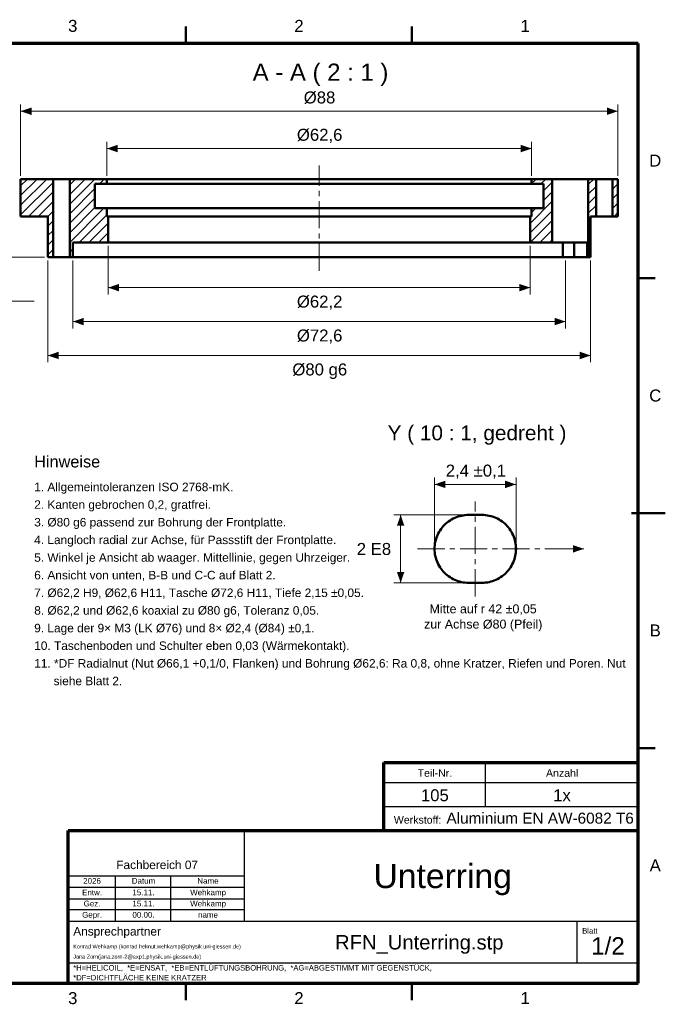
# Model space of a CAD drawing. Header units: millimetres. Extents: x 2 to 418, y 2 to 295.
# Tile 2 of 2: x 228 to 418, y 4 to 294. Entities that reach past the tile are written whole.
import ezdxf

# ---------------------------------------------------------------- set-up
doc = ezdxf.new("R2010")
doc.units = ezdxf.units.MM
doc.linetypes.add('MITTELLINIE', pattern=[12.5, 8, -1.5, 1.5, -1.5])
for name, color, linetype in [('DUENN', 7, 'Continuous'), ('FLAECHE', 7, 'Continuous'), ('KONTUR', 7, 'Continuous'), ('LINIEN', 7, 'Continuous'), ('MITTELLINIE', 7, 'MITTELLINIE'), ('TEXT', 7, 'Continuous')]:
    doc.layers.add(name, color=color, linetype=linetype)
doc.styles.add('RFN', font='arial.ttf')

msp = doc.modelspace()

# ---------------------------------------------------------------- hatches: boundary and pattern name
at = {"layer": 'FLAECHE'}
for points in [[(228, 267), (231.2, 265.9), (231.2, 268.1), (228, 267)], [(404, 267), (400.8, 268.1), (400.8, 265.9), (404, 267)], [(253.4, 256), (256.6, 254.9), (256.6, 257.1), (253.4, 256)], [(378.6, 256), (375.4, 257.1), (375.4, 254.9), (378.6, 256)], [(253.8, 215), (257, 213.9), (257, 216.1), (253.8, 215)], [(378.2, 215), (375, 216.1), (375, 213.9), (378.2, 215)], [(243.4, 205), (246.6, 203.9), (246.6, 206.1), (243.4, 205)], [(388.6, 205), (385.4, 206.1), (385.4, 203.9), (388.6, 205)], [(236, 195), (239.2, 193.9), (239.2, 196.1), (236, 195)], [(396, 195), (392.8, 196.1), (392.8, 193.9), (396, 195)], [(350, 157), (353.2, 155.9), (353.2, 158.1), (350, 157)], [(374, 157), (370.8, 158.1), (370.8, 155.9), (374, 157)], [(340, 148), (338.9, 144.8), (341.1, 144.8), (340, 148)], [(394, 138), (390.8, 139.1), (390.8, 136.9), (394, 138)], [(340, 128), (341.1, 131.2), (338.9, 131.2), (340, 128)]]:
    msp.add_hatch(color=7, dxfattribs=at).paths.add_polyline_path(points)

# ---------------------------------------------------------------- linework, layer by layer
at = {"layer": 'DUENN', "lineweight": 20}
for p, q in [((228, 248), (228, 269)), ((404, 248), (404, 269)), ((228, 267), (404, 267)), ((253.4, 248), (253.4, 258)), ((253.4, 256), (378.6, 256)), ((378.6, 248), (378.6, 258)), ((228, 239.31), (235.69, 247)), ((228, 242.14), (232.86, 247)), ((228, 244.97), (230.03, 247)), ((242.46, 239.63), (249.83, 247)), ((242.46, 242.46), (247, 247)), ((242.46, 245.29), (244.17, 247)), ((251.26, 245.6), (252.66, 247)), ((378.6, 245.66), (379.94, 247)), ((381.36, 245.6), (382.76, 247)), ((395.3, 245.39), (396.91, 247)), ((402.4, 246.84), (402.56, 247)), ((228, 236.49), (237.54, 246.03)), ((242.46, 236.8), (249.9, 244.24)), ((382.1, 243.51), (384.7, 246.11)), ((395.3, 242.56), (397.6, 244.86)), ((402.4, 244.01), (404, 245.61)), ((230.34, 236), (237.54, 243.2)), ((242.46, 233.97), (249.9, 241.41)), ((382.1, 240.68), (384.7, 243.28)), ((395.3, 239.74), (397.6, 242.04)), ((402.4, 241.18), (404, 242.78)), ((233.17, 236), (237.54, 240.37)), ((242.46, 231.15), (249.9, 238.59)), ((242.46, 228.32), (252.54, 238.4)), ((378.2, 233.95), (384.7, 240.45)), ((378.6, 237.18), (379.82, 238.4)), ((395.3, 236.91), (397.6, 239.21)), ((402.4, 238.35), (404, 239.95)), ((236, 236), (237.54, 237.54)), ((245.27, 228.3), (253.4, 236.43)), ((378.2, 231.12), (384.7, 237.62)), ((397.22, 236), (397.6, 236.38)), ((402.88, 236), (404, 237.12)), ((236, 233.17), (237.54, 234.71)), ((248.1, 228.3), (253.8, 234)), ((378.21, 228.3), (384.7, 234.79)), ((395.3, 234.08), (396, 234.78)), ((236, 230.34), (237.54, 231.88)), ((250.93, 228.3), (253.8, 231.17)), ((381.04, 228.3), (384.7, 231.96)), ((395.3, 231.25), (396, 231.95)), ((236, 227.51), (237.54, 229.06)), ((242.46, 225.49), (243.4, 226.43)), ((253.76, 228.3), (253.8, 228.34)), ((253.8, 227.3), (253.8, 213)), ((378.2, 227.3), (378.2, 213)), ((383.86, 228.3), (384.7, 229.14)), ((395.3, 228.42), (396, 229.12)), ((235, 224), (218, 224)), ((236, 224.69), (237.54, 226.23)), ((395.3, 225.59), (396, 226.29)), ((236, 223), (236, 193)), ((243.4, 223), (243.4, 203)), ((388.6, 223), (388.6, 203)), ((396, 223), (396, 193)), ((253.8, 215), (378.2, 215)), ((204, 211), (232, 211)), ((243.4, 205), (388.6, 205)), ((236, 195), (396, 195)), ((350, 139), (350, 159)), ((350, 157), (374, 157)), ((374, 139), (374, 159)), ((359, 148), (338, 148)), ((340, 128), (340, 148)), ((388, 138), (394, 138)), ((359, 128), (338, 128))]:
    msp.add_line(p, q, dxfattribs=at)
at = {"layer": 'KONTUR', "lineweight": 50}
for p, q in [((276.67, 287), (276.67, 292)), ((343.33, 287), (343.33, 292)), ((228, 247), (237.54, 247)), ((228, 236), (228, 247)), ((237.54, 224), (237.54, 247)), ((242.46, 247), (253.4, 247)), ((242.46, 247), (242.46, 224)), ((253.4, 245.6), (253.4, 247)), ((378.6, 247), (384.7, 247)), ((378.6, 245.6), (378.6, 247)), ((384.7, 228.3), (384.7, 247)), ((395.3, 247), (397.6, 247)), ((395.3, 224), (395.3, 247)), ((397.6, 236), (397.6, 247)), ((402.4, 247), (404, 247)), ((402.4, 236), (402.4, 247)), ((404, 236), (404, 247)), ((249.9, 245.6), (253.4, 245.6)), ((249.9, 245.6), (249.9, 238.4)), ((378.6, 245.6), (382.1, 245.6)), ((382.1, 245.6), (382.1, 238.4)), ((253.4, 238.4), (249.9, 238.4)), ((253.4, 236), (253.4, 238.4)), ((378.6, 236), (378.6, 238.4)), ((382.1, 238.4), (378.6, 238.4)), ((228, 236), (236, 236)), ((236, 224), (236, 236)), ((253.4, 236), (253.8, 236)), ((253.8, 228.3), (253.8, 236)), ((378.2, 228.3), (378.2, 236)), ((378.2, 236), (378.6, 236)), ((396, 236), (397.6, 236)), ((396, 224), (396, 236)), ((402.4, 236), (404, 236)), ((243.4, 228.3), (253.8, 228.3)), ((243.4, 224), (243.4, 228.3)), ((378.2, 228.3), (384.7, 228.3)), ((387.77, 228.3), (387.77, 224)), ((391.16, 224), (391.16, 228.3)), ((395, 224), (395, 228.3)), ((236, 224), (237.54, 224)), ((242.46, 224), (243.4, 224)), ((387.77, 224), (391.16, 224)), ((393, 224), (391.16, 224)), ((395.3, 224), (396, 224)), ((410, 217.75), (415, 217.75)), ((408, 148.5), (418, 148.5)), ((360, 148), (364, 148)), ((360, 128), (364, 128)), ((410, 79.25), (415, 79.25)), ((276.67, 5), (276.67, 10)), ((343.33, 5), (343.33, 10))]:
    msp.add_line(p, q, dxfattribs=at)
at = {"layer": 'KONTUR', "lineweight": 70}
for p, q in [((410, 287), (10, 287)), ((410, 10), (410, 287)), ((335, 55), (335, 75)), ((335, 75), (410, 75)), ((242, 55), (410, 55)), ((242, 10), (242, 55)), ((10, 10), (410, 10)), ((242, 10), (410, 10))]:
    msp.add_line(p, q, dxfattribs=at)
at = {"layer": 'KONTUR', "lineweight": 50}
for points in [[(237.54, 247), (237.6, 247), (237.78, 247), (238.08, 247), (238.47, 247), (238.93, 247), (239.45, 247), (240, 247), (240.55, 247), (241.07, 247), (241.53, 247), (241.92, 247), (242.22, 247), (242.4, 247), (242.46, 247)], [(253.4, 247), (254.97, 247), (259.6, 247), (267.06, 247), (276.97, 247), (288.84, 247), (302.07, 247), (316, 247), (329.93, 247), (343.16, 247), (355.03, 247), (364.94, 247), (372.4, 247), (377.03, 247), (378.6, 247)], [(384.7, 247), (384.7, 247), (384.71, 247), (384.71, 247), (384.73, 247), (384.74, 247), (384.76, 247), (384.78, 247), (384.81, 247), (384.83, 247), (384.86, 247), (384.9, 247), (384.94, 247), (384.98, 247), (385.02, 247)], [(385.02, 247), (385.48, 247), (386.11, 247), (386.91, 247), (387.82, 247), (388.82, 247), (389.87, 247), (390.92, 247), (391.94, 247), (392.88, 247), (393.7, 247), (394.38, 247), (394.88, 247), (395.19, 247), (395.3, 247)], [(397.6, 247), (397.61, 247), (397.63, 247), (397.66, 247), (397.71, 247), (397.77, 247), (397.84, 247), (397.92, 247), (398.02, 247), (398.12, 247), (398.24, 247), (398.37, 247), (398.5, 247), (398.65, 247), (398.8, 247)], [(398.8, 247), (399.12, 247), (399.47, 247), (399.82, 247), (400.18, 247), (400.53, 247), (400.88, 247), (401.2, 247), (401.5, 247), (401.76, 247), (401.98, 247), (402.16, 247), (402.29, 247), (402.37, 247), (402.4, 247)], [(253.4, 245.6), (254.97, 245.6), (259.6, 245.6), (267.06, 245.6), (276.97, 245.6), (288.84, 245.6), (302.07, 245.6), (316, 245.6), (329.93, 245.6), (343.16, 245.6), (355.03, 245.6), (364.94, 245.6), (372.4, 245.6), (377.03, 245.6), (378.6, 245.6)], [(378.6, 238.4), (377.03, 238.4), (372.4, 238.4), (364.94, 238.4), (355.03, 238.4), (343.16, 238.4), (329.93, 238.4), (316, 238.4), (302.07, 238.4), (288.84, 238.4), (276.97, 238.4), (267.06, 238.4), (259.6, 238.4), (254.97, 238.4), (253.4, 238.4)], [(234.67, 236), (234.56, 236), (234.46, 236), (234.36, 236), (234.26, 236), (234.16, 236), (234.07, 236), (233.97, 236), (233.87, 236), (233.78, 236), (233.68, 236), (233.59, 236), (233.49, 236), (233.4, 236), (233.31, 236)], [(234.67, 236), (234.67, 236), (234.7, 236), (234.73, 236), (234.79, 236), (234.85, 236), (234.93, 236), (235.03, 236), (235.13, 236), (235.25, 236), (235.38, 236), (235.52, 236), (235.67, 236), (235.83, 236), (236, 236)], [(253.8, 236), (253.82, 236), (253.88, 236), (253.97, 236), (254.11, 236), (254.28, 236), (254.49, 236), (254.75, 236), (255.03, 236), (255.36, 236), (255.72, 236), (256.12, 236), (256.56, 236), (257.04, 236), (257.55, 236)], [(257.55, 236), (262.93, 236), (270.4, 236), (279.69, 236), (290.42, 236), (302.16, 236), (314.45, 236), (326.8, 236), (338.72, 236), (349.75, 236), (359.43, 236), (367.39, 236), (373.32, 236), (376.97, 236), (378.2, 236)], [(398.8, 236), (398.65, 236), (398.5, 236), (398.37, 236), (398.24, 236), (398.12, 236), (398.02, 236), (397.92, 236), (397.84, 236), (397.77, 236), (397.71, 236), (397.66, 236), (397.63, 236), (397.61, 236), (397.6, 236)], [(402.4, 236), (402.37, 236), (402.29, 236), (402.16, 236), (401.98, 236), (401.76, 236), (401.5, 236), (401.2, 236), (400.88, 236), (400.53, 236), (400.18, 236), (399.82, 236), (399.47, 236), (399.12, 236), (398.8, 236)], [(253.8, 228.3), (253.82, 228.3), (253.88, 228.3), (253.97, 228.3), (254.11, 228.3), (254.28, 228.3), (254.49, 228.3), (254.75, 228.3), (255.03, 228.3), (255.36, 228.3), (255.72, 228.3), (256.12, 228.3), (256.56, 228.3), (257.04, 228.3), (257.55, 228.3)], [(257.55, 228.3), (262.93, 228.3), (270.4, 228.3), (279.69, 228.3), (290.42, 228.3), (302.16, 228.3), (314.45, 228.3), (326.8, 228.3), (338.72, 228.3), (349.75, 228.3), (359.43, 228.3), (367.39, 228.3), (373.32, 228.3), (376.97, 228.3), (378.2, 228.3)], [(385.02, 228.3), (384.98, 228.3), (384.94, 228.3), (384.9, 228.3), (384.86, 228.3), (384.83, 228.3), (384.81, 228.3), (384.78, 228.3), (384.76, 228.3), (384.74, 228.3), (384.73, 228.3), (384.71, 228.3), (384.71, 228.3), (384.7, 228.3), (384.7, 228.3)], [(395, 228.3), (394.62, 228.3), (394.09, 228.3), (393.44, 228.3), (392.69, 228.3), (391.85, 228.3), (390.95, 228.3), (390.03, 228.3), (389.1, 228.3), (388.21, 228.3), (387.36, 228.3), (386.6, 228.3), (385.95, 228.3), (385.41, 228.3), (385.02, 228.3)], [(242.46, 224), (242.4, 224), (242.22, 224), (241.92, 224), (241.53, 224), (241.07, 224), (240.55, 224), (240, 224), (239.45, 224), (238.93, 224), (238.47, 224), (238.08, 224), (237.78, 224), (237.6, 224), (237.54, 224)], [(387.77, 224), (383.81, 224), (376.77, 224), (366.97, 224), (354.86, 224), (340.98, 224), (325.96, 224), (310.5, 224), (295.28, 224), (281, 224), (268.32, 224), (257.8, 224), (249.92, 224), (245.05, 224), (243.4, 224)], [(393, 224), (393.22, 224), (393.45, 224), (393.66, 224), (393.87, 224), (394.06, 224), (394.25, 224), (394.41, 224), (394.56, 224), (394.69, 224), (394.8, 224), (394.89, 224), (394.95, 224), (394.99, 224), (395, 224)], [(395.3, 224), (395.3, 224), (395.29, 224), (395.29, 224), (395.28, 224), (395.26, 224), (395.24, 224), (395.22, 224), (395.2, 224), (395.18, 224), (395.15, 224), (395.11, 224), (395.08, 224), (395.04, 224), (395, 224)], [(360, 148), (359.48, 147.99), (358.95, 147.95), (358.44, 147.88), (357.92, 147.78), (357.41, 147.66), (356.91, 147.51), (356.42, 147.34), (355.93, 147.14), (355.46, 146.91), (355, 146.66), (354.55, 146.39), (354.12, 146.09), (353.71, 145.77), (353.31, 145.43), (352.93, 145.07), (352.57, 144.69), (352.23, 144.29), (351.91, 143.88), (351.61, 143.45), (351.34, 143), (351.09, 142.54), (350.86, 142.07), (350.66, 141.58), (350.49, 141.09), (350.34, 140.59), (350.22, 140.08), (350.12, 139.56), (350.05, 139.05), (350.01, 138.52), (350, 138), (350.01, 137.48), (350.05, 136.95), (350.12, 136.44), (350.22, 135.92), (350.34, 135.41), (350.49, 134.91), (350.66, 134.42), (350.86, 133.93), (351.09, 133.46), (351.34, 133), (351.61, 132.55), (351.91, 132.12), (352.23, 131.71), (352.57, 131.31), (352.93, 130.93), (353.31, 130.57), (353.71, 130.23), (354.12, 129.91), (354.55, 129.61), (355, 129.34), (355.46, 129.09), (355.93, 128.86), (356.42, 128.66), (356.91, 128.49), (357.41, 128.34), (357.92, 128.22), (358.44, 128.12), (358.95, 128.05), (359.48, 128.01), (360, 128)], [(364, 128), (364.52, 128.01), (365.05, 128.05), (365.56, 128.12), (366.08, 128.22), (366.59, 128.34), (367.09, 128.49), (367.58, 128.66), (368.07, 128.86), (368.54, 129.09), (369, 129.34), (369.45, 129.61), (369.88, 129.91), (370.29, 130.23), (370.69, 130.57), (371.07, 130.93), (371.43, 131.31), (371.77, 131.71), (372.09, 132.12), (372.39, 132.55), (372.66, 133), (372.91, 133.46), (373.14, 133.93), (373.34, 134.42), (373.51, 134.91), (373.66, 135.41), (373.78, 135.92), (373.88, 136.44), (373.95, 136.95), (373.99, 137.48), (374, 138), (373.99, 138.52), (373.95, 139.05), (373.88, 139.56), (373.78, 140.08), (373.66, 140.59), (373.51, 141.09), (373.34, 141.58), (373.14, 142.07), (372.91, 142.54), (372.66, 143), (372.39, 143.45), (372.09, 143.88), (371.77, 144.29), (371.43, 144.69), (371.07, 145.07), (370.69, 145.43), (370.29, 145.77), (369.88, 146.09), (369.45, 146.39), (369, 146.66), (368.54, 146.91), (368.07, 147.14), (367.58, 147.34), (367.09, 147.51), (366.59, 147.66), (366.08, 147.78), (365.56, 147.88), (365.05, 147.95), (364.52, 147.99), (364, 148)]]:
    msp.add_lwpolyline(points, dxfattribs=at)
at = {"layer": 'LINIEN', "lineweight": 25}
for p, q in [((365, 62), (365, 75)), ((335, 69.1), (410, 69.1)), ((335, 62), (410, 62)), ((294, 28.2), (294, 55)), ((242, 41.6), (294, 41.6)), ((256, 28.2), (256, 41.6)), ((272.3, 28.2), (272.3, 41.6)), ((242, 38.3), (294, 38.3)), ((242, 34.8), (294, 34.8)), ((242, 31.7), (294, 31.7)), ((242, 28.2), (410, 28.2)), ((392, 16), (392, 28.2)), ((242, 16), (410, 16))]:
    msp.add_line(p, q, dxfattribs=at)
at = {"layer": 'MITTELLINIE', "lineweight": 20}
for p, q in [((316, 220), (316, 251)), ((362, 124), (362, 152)), ((345, 138), (388, 138))]:
    msp.add_line(p, q, dxfattribs=at)

# ---------------------------------------------------------------- texts
at = {"layer": 'TEXT', "style": 'RFN'}
for s, height, p in [('3', 3.53, (241.99, 290.4)), ('2', 3.53, (308.66, 290.4)), ('1', 3.53, (375.32, 290.4)), ('A - A ( 2 : 1 )', 5.0516, (296.39, 276)), ('Ø88', 3.526, (311.44, 269.3)), ('Ø62,6', 3.526, (309.42, 258.3)), ('D', 3.53, (413.26, 250.68)), ('Ø62,2', 3.526, (309.42, 209.13)), ('Ø72,6', 3.526, (309.42, 199.13)), ('Ø80 g6', 3.526, (308.08, 189.13)), ('C', 3.53, (413.26, 181.43)), ('Y ( 10 : 1, gedreht )', 4.38, (336.15, 170)), ('Hinweise', 3.431, (232, 162)), ('2,4 ±0,1', 3.526, (353.29, 159.3)), ('1. Allgemeintoleranzen ISO 2768-mK.', 2.5039, (232, 155)), ('2. Kanten gebrochen 0,2, gratfrei.', 2.5039, (232, 149.8)), ('3. Ø80 g6 passend zur Bohrung der Frontplatte.', 2.5039, (232, 144.6)), ('4. Langloch radial zur Achse, für Passstift der Frontplatte.', 2.5039, (232, 139.4)), ('2 E8', 3.526, (327.06, 136.21)), ('5. Winkel je Ansicht ab waager. Mittellinie, gegen Uhrzeiger.', 2.5039, (232, 134.2)), ('6. Ansicht von unten, B-B und C-C auf Blatt 2.', 2.5039, (232, 129)), ('7. Ø62,2 H9, Ø62,6 H11, Tasche Ø72,6 H11, Tiefe 2,15 ±0,05.', 2.5039, (232, 123.8)), ('8. Ø62,2 und Ø62,6 koaxial zu Ø80 g6, Toleranz 0,05.', 2.5039, (232, 118.6)), ('Mitte auf r 42 ±0,05', 2.628, (348.5, 119)), ('9. Lage der 9× M3 (LK Ø76) und 8× Ø2,4 (Ø84) ±0,1.', 2.5039, (232, 113.4)), ('zur Achse Ø80 (Pfeil)', 2.628, (346.89, 114.5)), ('B', 3.53, (413.39, 112.18)), ('10. Taschenboden und Schulter eben 0,03 (Wärmekontakt).', 2.5039, (232, 108.2)), ('11. *DF Radialnut (Nut Ø66,1 +0,1/0, Flanken) und Bohrung Ø62,6: Ra 0,8, ohne Kratzer, Riefen und Poren. Nut', 2.5039, (232, 103)), ('siehe Blatt 2.', 2.5039, (237.72, 97.8)), ('Teil-Nr.', 2.227, (345, 70.8)), ('Anzahl', 2.227, (382.84, 70.8)), ('105', 3.526, (345.97, 63.6)), ('1x', 3.526, (384.95, 63.6)), ('Werkstoff:', 2.227, (338, 57)), ('Aluminium EN AW-6082 T6', 3.2339, (353.5, 57)), ('A', 3.53, (413.39, 42.92)), ('Fachbereich 07', 2.5039, (256.18, 43.6)), ('Unterring', 7.096, (332.01, 38)), ('2026', 1.679, (246.44, 39.29)), ('Datum', 1.679, (260.76, 39.29)), ('Name', 1.679, (280.08, 39.29)), ('Entw.', 1.679, (246.12, 35.89)), ('15.11.', 1.679, (260.95, 35.89)), ('Wehkamp', 1.679, (277.97, 35.89)), ('Gez.', 1.679, (246.57, 32.59)), ('15.11.', 1.679, (260.95, 32.59)), ('Wehkamp', 1.679, (277.97, 32.59)), ('Gepr.', 1.679, (246.12, 29.29)), ('00.00.', 1.679, (260.95, 29.29)), ('name', 1.679, (280.27, 29.29)), ('Ansprechpartner', 2.5039, (243.5, 24)), ('Blatt', 1.621, (393.5, 24.6)), ('RFN_Unterring.stp', 4.2632, (320.66, 19.9)), ('1/2', 5.11, (396.13, 18.4)), ('Konrad Wehkamp (konrad.helmut.wehkamp@physik.uni-giessen.de)', 1.1607, (243.5, 20.2)), ('Jana Zorn(jana.zorn-2@exp1.physik.uni-giessen.de)', 1.1607, (243.5, 17.2)), ('*H=HELICOIL,  *E=ENSAT,  *EB=ENTLÜFTUNGSBOHRUNG,  *AG=ABGESTIMMT MIT GEGENSTÜCK,', 1.606, (243.5, 13.7)), ('*DF=DICHTFLÄCHE KEINE KRATZER', 1.606, (243.5, 10.8)), ('3', 3.53, (241.99, 3.8)), ('2', 3.53, (308.66, 3.8)), ('1', 3.53, (375.32, 3.8))]:
    msp.add_text(s, height=height, dxfattribs=at).set_placement(p)

doc.saveas('drawing.dxf')
